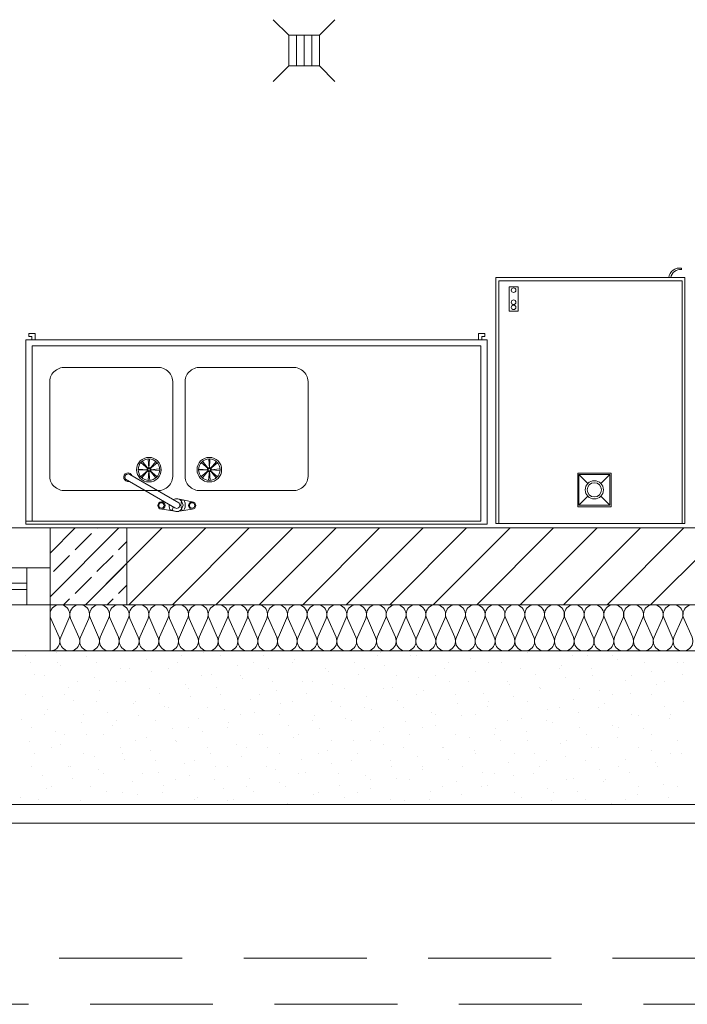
# Model space of a CAD drawing. Header units: inches. Extents: x 382808 to 408593, y -18409 to -9482.
# Tile 8 of 88: x 399198 to 399415, y -17668 to -17347. Entities that reach past the tile are written whole.
import ezdxf

# ---------------------------------------------------------------- set-up
doc = ezdxf.new("R2010")
doc.units = ezdxf.units.IN
doc.header["$LTSCALE"] = 2
doc.header["$MEASUREMENT"] = 0
doc.linetypes.add('Przerywana drobna', pattern=[30, 20, -10])
for name, color, linetype, lineweight in [('!!!LOZAMET_Nr_pióra__6', 161, 'CONTINUOUS', 18), ('!!!LOZAMET_Nr_pióra__8', 133, 'CONTINUOUS', 13), ('!ocieplenie_Nr_pióra__9', 220, 'CONTINUOUS', 0), ('!trzpienie_Nr_pióra__3', 30, 'CONTINUOUS', 35), ('!trzpienie_Nr_pióra__6', 161, 'CONTINUOUS', 18), ('_linie_Nr_pióra__6', 161, 'CONTINUOUS', 18), ('CIENKA_Nr_pióra__23', 212, 'CONTINUOUS', 18), ('CIENKA_Nr_pióra__8', 133, 'CONTINUOUS', 13), ('Okna ARCHICADa_Nr_pióra__8', 133, 'CONTINUOUS', 13), ('Ściany zewnętrzne_Nr_pióra__1', 51, 'CONTINUOUS', 50), ('Ściany zewnętrzne_Nr_pióra__6', 161, 'CONTINUOUS', 18), ('Ściany zewnętrzne_Nr_pióra__7', 161, 'CONTINUOUS', 15), ('Ściany zewnętrzne_Nr_pióra__8', 133, 'CONTINUOUS', 13)]:
    doc.layers.add(name, color=color, linetype=linetype, lineweight=lineweight)

msp = doc.modelspace()

# ---------------------------------------------------------------- linework, layer by layer
at = {"layer": '!!!LOZAMET_Nr_pióra__6', "color": 7, "linetype": 'Continuous', "lineweight": 0}
for p, q in [((399379.32, -17495.07), (399390.13, -17495.07)), ((399379.32, -17505.98), (399379.32, -17495.07)), ((399379.69, -17495.45), (399389.69, -17495.45)), ((399379.69, -17505.45), (399379.69, -17495.45)), ((399379.69, -17495.45), (399382.6, -17498.36)), ((399389.69, -17495.45), (399386.78, -17498.36)), ((399389.69, -17495.45), (399389.69, -17505.45)), ((399390.13, -17495.07), (399390.13, -17505.98)), ((399379.69, -17505.45), (399379.69, -17502.45)), ((399379.69, -17505.45), (399382.6, -17502.54)), ((399389.69, -17505.45), (399386.78, -17502.54)), ((399390.13, -17505.98), (399379.32, -17505.98)), ((399389.69, -17505.45), (399379.69, -17505.45))]:
    msp.add_line(p, q, dxfattribs=at)
for radius in [2.96, 2.32]:
    msp.add_circle((399384.69, -17500.45), radius, dxfattribs=at)
at = {"layer": '!!!LOZAMET_Nr_pióra__8', "color": 7, "linetype": 'Continuous', "lineweight": 0}
for p, q in [((399413.02, -17428.34), (399413.01, -17428.81)), ((399352.64, -17431.38), (399414.14, -17431.38)), ((399352.64, -17511.38), (399352.64, -17431.38)), ((399414.14, -17431.38), (399414.14, -17511.38)), ((399353.64, -17511.38), (399353.64, -17432.4)), ((399353.64, -17432.4), (399413.23, -17432.4)), ((399356.98, -17434.41), (399359.96, -17434.41)), ((399356.98, -17442.27), (399356.98, -17434.41)), ((399359.96, -17434.41), (399359.96, -17442.27)), ((399413.23, -17432.4), (399413.23, -17511.38)), ((399359.96, -17442.27), (399356.98, -17442.27)), ((399199.79, -17511.6), (399199.79, -17451.6)), ((399199.79, -17451.6), (399299.79, -17451.6)), ((399199.79, -17451.6), (399199.79, -17453.6)), ((399200.77, -17449.6), (399200.77, -17450.6)), ((399202.77, -17449.6), (399200.77, -17449.6)), ((399200.77, -17450.6), (399201.77, -17450.6)), ((399201.77, -17450.6), (399201.77, -17451.6)), ((399202.77, -17451.6), (399202.77, -17449.6)), ((399299.79, -17451.6), (399347.06, -17451.6)), ((399349.06, -17449.6), (399347.06, -17449.6)), ((399347.06, -17449.6), (399347.06, -17451.6)), ((399347.06, -17451.6), (399348.06, -17451.6)), ((399349.79, -17451.6), (399347.79, -17451.6)), ((399348.06, -17451.6), (399348.06, -17450.6)), ((399348.06, -17450.6), (399349.06, -17450.6)), ((399349.06, -17449.6), (399349.06, -17450.6)), ((399349.79, -17451.6), (399349.79, -17511.6)), ((399201.79, -17510.6), (399201.79, -17453.6)), ((399201.79, -17453.6), (399297.79, -17453.6)), ((399297.79, -17453.6), (399347.79, -17453.6)), ((399347.79, -17453.6), (399347.79, -17510.6)), ((399242.54, -17460.65), (399212.54, -17460.65)), ((399286.55, -17460.65), (399256.55, -17460.65)), ((399207.54, -17495.65), (399207.54, -17465.65)), ((399247.54, -17495.65), (399247.54, -17465.65)), ((399251.55, -17495.65), (399251.55, -17465.65)), ((399291.55, -17495.65), (399291.55, -17465.65)), ((399239.52, -17493.59), (399237.18, -17491.56)), ((399239.52, -17493.59), (399237.58, -17491.17)), ((399239.81, -17493.47), (399239.6, -17490.38)), ((399239.81, -17493.47), (399239.99, -17490.38)), ((399240.11, -17493.59), (399242.09, -17491.22)), ((399240.11, -17493.59), (399242.51, -17491.64)), ((399259.17, -17493.59), (399256.83, -17491.56)), ((399259.17, -17493.59), (399257.23, -17491.17)), ((399259.46, -17493.47), (399259.24, -17490.38)), ((399259.46, -17493.47), (399259.64, -17490.38)), ((399259.76, -17493.59), (399261.74, -17491.22)), ((399259.76, -17493.59), (399262.16, -17491.64)), ((399249.51, -17504.67), (399233.55, -17495.43)), ((399239.39, -17493.89), (399236.3, -17494.07)), ((399239.39, -17493.89), (399236.31, -17493.68)), ((399239.5, -17494.17), (399237.13, -17496.15)), ((399239.5, -17494.17), (399237.55, -17496.58)), ((399239.81, -17494.31), (399239.58, -17497.39)), ((399239.81, -17494.31), (399240.05, -17497.39)), ((399240.11, -17494.19), (399242.07, -17496.58)), ((399240.11, -17494.19), (399242.47, -17496.19)), ((399240.23, -17493.89), (399243.31, -17493.6)), ((399240.23, -17493.89), (399243.31, -17494.16)), ((399259.04, -17493.89), (399255.95, -17493.68)), ((399259.04, -17493.89), (399255.95, -17494.07)), ((399259.15, -17494.17), (399256.77, -17496.15)), ((399259.15, -17494.17), (399257.2, -17496.58)), ((399259.46, -17494.31), (399259.23, -17497.39)), ((399259.46, -17494.31), (399259.7, -17497.39)), ((399259.75, -17494.19), (399261.72, -17496.58)), ((399259.75, -17494.19), (399262.12, -17496.19)), ((399259.88, -17493.89), (399262.96, -17493.6)), ((399259.88, -17493.89), (399262.96, -17494.16)), ((399232.23, -17497.03), (399248.26, -17506.35)), ((399242.54, -17500.65), (399212.54, -17500.65)), ((399286.55, -17500.65), (399256.55, -17500.65)), ((399243.86, -17504.35), (399244.61, -17504.22)), ((399253.86, -17504.35), (399249.17, -17503.37)), ((399250.43, -17504.13), (399250.9, -17505.44)), ((399250.9, -17505.44), (399250.43, -17506.76)), ((399244.09, -17506.72), (399248.95, -17507.54)), ((399253.86, -17506.74), (399248.95, -17507.54)), ((399199.79, -17511.6), (399199.79, -17509.6)), ((399199.79, -17510.6), (399299.79, -17510.6)), ((399199.79, -17510.6), (399201.79, -17510.6)), ((399299.79, -17511.6), (399199.79, -17511.6)), ((399347.79, -17510.6), (399299.79, -17510.6)), ((399299.79, -17511.6), (399349.79, -17511.6)), ((399414.14, -17511.38), (399352.64, -17511.38)), ((399352.64, -17511.38), (399353.64, -17511.38))]:
    msp.add_line(p, q, dxfattribs=at)
for centre, radius in [((399358.42, -17435.48), 0.745), ((399358.42, -17439.41), 0.745), ((399358.42, -17441.07), 0.745), ((399239.81, -17493.89), 4), ((399259.46, -17493.89), 4), ((399239.81, -17493.89), 3.51), ((399239.79, -17493.9), 0.633), ((399259.46, -17493.89), 3.51), ((399259.44, -17493.9), 0.633), ((399239.81, -17493.89), 0.419), ((399259.46, -17493.89), 0.419), ((399243.86, -17505.54), 1.19), ((399243.86, -17505.54), 0.884), ((399253.86, -17505.54), 1.19), ((399253.86, -17505.54), 0.884)]:
    msp.add_circle(centre, radius, dxfattribs=at)
for centre, radius, start, end in [((399412.34, -17431.72), 3.44, 78.6997, 174.4052), ((399412.56, -17431.79), 3.02, 81.3059, 172.1103), ((399212.22, -17465.33), 4.69, 86.0368, 183.9632), ((399242.87, -17465.33), 4.69, 356.0368, 93.9632), ((399256.23, -17465.33), 4.69, 86.0368, 183.9632), ((399286.88, -17465.33), 4.69, 356.0368, 93.9632), ((399212.22, -17495.98), 4.69, 176.0368, 273.9632), ((399242.87, -17495.98), 4.69, 266.0368, 3.9632), ((399256.23, -17495.98), 4.69, 176.0368, 273.9632), ((399286.88, -17495.98), 4.69, 266.0368, 3.9632)]:
    msp.add_arc(centre, radius, start, end, dxfattribs=at)
for centre, major_axis, ratio, start_param, end_param in [((399233.02, -17496.33), (1.4, 0), 0.99935, 0.3225, 4.96516), ((399233.02, -17496.33), (1.05, 0), 0.99935, 1.045147, 3.862328), ((399247.04, -17505.44), (0, -1.75), 0.400264, 4.597797, 7.520029), ((399248.79, -17505.44), (2.1, 0), 0.99935, 0.676258, 2.107043), ((399248.79, -17505.44), (1.05, 0), 0.99935, 4.185205, 7.552826), ((399248.79, -17505.44), (2.1, 0), 0.99935, 3.96872, 5.606927)]:
    msp.add_ellipse(centre, major_axis=major_axis, ratio=ratio, start_param=start_param, end_param=end_param, dxfattribs=at)
msp.add_ellipse((399250.9, -17505.44), major_axis=(0, -1.75), ratio=0.400264, dxfattribs=at)
at = {"layer": '!ocieplenie_Nr_pióra__9', "color": 7, "linetype": 'Continuous', "lineweight": 0}
for p, q in [((399210.58, -17548.39), (399207.91, -17542.33)), ((399213.8, -17542.33), (399211.12, -17548.39)), ((399217.02, -17548.39), (399214.34, -17542.33)), ((399220.23, -17542.33), (399217.56, -17548.39)), ((399223.45, -17548.39), (399220.77, -17542.33)), ((399226.67, -17542.33), (399223.99, -17548.39)), ((399229.88, -17548.39), (399227.21, -17542.33)), ((399233.1, -17542.33), (399230.42, -17548.39)), ((399236.32, -17548.39), (399233.64, -17542.33)), ((399239.54, -17542.33), (399236.86, -17548.39)), ((399242.75, -17548.39), (399240.08, -17542.33)), ((399245.97, -17542.33), (399243.29, -17548.39)), ((399249.19, -17548.39), (399246.51, -17542.33)), ((399252.4, -17542.33), (399249.73, -17548.39)), ((399255.62, -17548.39), (399252.94, -17542.33)), ((399258.84, -17542.33), (399256.16, -17548.39)), ((399262.05, -17548.39), (399259.38, -17542.33)), ((399265.27, -17542.33), (399262.59, -17548.39)), ((399268.49, -17548.39), (399265.81, -17542.33)), ((399271.71, -17542.33), (399269.03, -17548.39)), ((399274.92, -17548.39), (399272.25, -17542.33)), ((399278.14, -17542.33), (399275.46, -17548.39)), ((399281.36, -17548.39), (399278.68, -17542.33)), ((399284.57, -17542.33), (399281.9, -17548.39)), ((399287.79, -17548.39), (399285.11, -17542.33)), ((399291.01, -17542.33), (399288.33, -17548.39)), ((399294.22, -17548.39), (399291.55, -17542.33)), ((399297.44, -17542.33), (399294.76, -17548.39)), ((399300.66, -17548.39), (399297.98, -17542.33)), ((399303.87, -17542.33), (399301.2, -17548.39)), ((399307.09, -17548.39), (399304.42, -17542.33)), ((399310.31, -17542.33), (399307.63, -17548.39)), ((399313.53, -17548.39), (399310.85, -17542.33)), ((399316.74, -17542.33), (399314.07, -17548.39)), ((399319.96, -17548.39), (399317.28, -17542.33)), ((399323.18, -17542.33), (399320.5, -17548.39)), ((399326.39, -17548.39), (399323.72, -17542.33)), ((399329.61, -17542.33), (399326.93, -17548.39)), ((399332.83, -17548.39), (399330.15, -17542.33)), ((399336.04, -17542.33), (399333.37, -17548.39)), ((399339.26, -17548.39), (399336.59, -17542.33)), ((399342.48, -17542.33), (399339.8, -17548.39)), ((399345.7, -17548.39), (399343.02, -17542.33)), ((399348.91, -17542.33), (399346.24, -17548.39)), ((399352.13, -17548.39), (399349.45, -17542.33)), ((399355.35, -17542.33), (399352.67, -17548.39)), ((399358.56, -17548.39), (399355.89, -17542.33)), ((399361.78, -17542.33), (399359.1, -17548.39)), ((399365, -17548.39), (399362.32, -17542.33)), ((399368.21, -17542.33), (399365.54, -17548.39)), ((399371.43, -17548.39), (399368.76, -17542.33)), ((399374.65, -17542.33), (399371.97, -17548.39)), ((399377.87, -17548.39), (399375.19, -17542.33)), ((399381.08, -17542.33), (399378.41, -17548.39)), ((399384.3, -17548.39), (399381.62, -17542.33)), ((399387.52, -17542.33), (399384.84, -17548.39)), ((399390.73, -17548.39), (399388.06, -17542.33)), ((399393.95, -17542.33), (399391.27, -17548.39)), ((399397.17, -17548.39), (399394.49, -17542.33)), ((399400.38, -17542.33), (399397.71, -17548.39)), ((399403.6, -17548.39), (399400.92, -17542.33)), ((399406.82, -17542.33), (399404.14, -17548.39)), ((399410.04, -17548.39), (399407.36, -17542.33)), ((399413.25, -17542.33), (399410.58, -17548.39)), ((399416.47, -17548.39), (399413.79, -17542.33))]:
    msp.add_line(p, q, dxfattribs=at)
for centre, start_param, end_param in [((399210.85, -17541.05), 5.870392, 9.837571), ((399217.29, -17541.05), 5.870392, 9.837571), ((399223.72, -17541.05), 5.870392, 9.837571), ((399230.15, -17541.05), 5.870392, 9.837571), ((399236.59, -17541.05), 5.870392, 9.837571), ((399243.02, -17541.05), 5.870392, 9.837571), ((399249.46, -17541.05), 5.870392, 9.837571), ((399255.89, -17541.05), 5.870392, 9.837571), ((399262.32, -17541.05), 5.870392, 9.837571), ((399268.76, -17541.05), 5.870392, 9.837571), ((399275.19, -17541.05), 5.870392, 9.837571), ((399281.63, -17541.05), 5.870392, 9.837571), ((399288.06, -17541.05), 5.870392, 9.837571), ((399294.49, -17541.05), 5.870392, 9.837571), ((399300.93, -17541.05), 5.870392, 9.837571), ((399307.36, -17541.05), 5.870392, 9.837571), ((399313.8, -17541.05), 5.870392, 9.837571), ((399320.23, -17541.05), 5.870392, 9.837571), ((399326.66, -17541.05), 5.870392, 9.837571), ((399333.1, -17541.05), 5.870392, 9.837571), ((399339.53, -17541.05), 5.870392, 9.837571), ((399345.97, -17541.05), 5.870392, 9.837571), ((399352.4, -17541.05), 5.870392, 9.837571), ((399358.83, -17541.05), 5.870392, 9.837571), ((399365.27, -17541.05), 5.870392, 9.837571), ((399371.7, -17541.05), 5.870392, 9.837571), ((399378.14, -17541.05), 5.870392, 9.837571), ((399384.57, -17541.05), 5.870392, 9.837571), ((399391, -17541.05), 5.870392, 9.837571), ((399397.44, -17541.05), 5.870392, 9.837571), ((399403.87, -17541.05), 5.870392, 9.837571), ((399410.31, -17541.05), 5.870392, 9.837571), ((399416.74, -17541.05), 5.870392, 9.837571), ((399207.64, -17549.67), 4.712389, 6.695978), ((399214.07, -17549.67), 2.728799, 6.695978), ((399220.5, -17549.67), 2.728799, 6.695978), ((399226.94, -17549.67), 2.728799, 6.695978), ((399233.37, -17549.67), 2.728799, 6.695978), ((399239.81, -17549.67), 2.728799, 6.695978), ((399246.24, -17549.67), 2.728799, 6.695978), ((399252.67, -17549.67), 2.728799, 6.695978), ((399259.11, -17549.67), 2.728799, 6.695978), ((399265.54, -17549.67), 2.728799, 6.695978), ((399271.98, -17549.67), 2.728799, 6.695978), ((399278.41, -17549.67), 2.728799, 6.695978), ((399284.84, -17549.67), 2.728799, 6.695978), ((399291.28, -17549.67), 2.728799, 6.695978), ((399297.71, -17549.67), 2.728799, 6.695978), ((399304.15, -17549.67), 2.728799, 6.695978), ((399310.58, -17549.67), 2.728799, 6.695978), ((399317.01, -17549.67), 2.728799, 6.695978), ((399323.45, -17549.67), 2.728799, 6.695978), ((399329.88, -17549.67), 2.728799, 6.695978), ((399336.32, -17549.67), 2.728799, 6.695978), ((399342.75, -17549.67), 2.728799, 6.695978), ((399349.18, -17549.67), 2.728799, 6.695978), ((399355.62, -17549.67), 2.728799, 6.695978), ((399362.05, -17549.67), 2.728799, 6.695978), ((399368.48, -17549.67), 2.728799, 6.695978), ((399374.92, -17549.67), 2.728799, 6.695978), ((399381.35, -17549.67), 2.728799, 6.695978), ((399387.79, -17549.67), 2.728799, 6.695978), ((399394.22, -17549.67), 2.728799, 6.695978), ((399400.65, -17549.67), 2.728799, 6.695978), ((399407.09, -17549.67), 2.728799, 6.695978), ((399413.52, -17549.67), 2.728799, 6.695978)]:
    msp.add_ellipse(centre, major_axis=(3.22, 0), ratio=0.991674, start_param=start_param, end_param=end_param, dxfattribs=at)
at = {"layer": '!trzpienie_Nr_pióra__3', "color": 7, "linetype": 'Continuous', "lineweight": 0}
for p, q in [((399232.64, -17512.86), (399207.64, -17512.86)), ((399207.64, -17512.86), (399207.64, -17537.86)), ((399232.64, -17537.86), (399232.64, -17512.86)), ((399207.64, -17537.86), (399232.64, -17537.86))]:
    msp.add_line(p, q, dxfattribs=at)
at = {"layer": '!trzpienie_Nr_pióra__6', "color": 7, "linetype": 'Continuous', "lineweight": 0}
for p, q in [((399207.64, -17521.08), (399215.86, -17512.86)), ((399207.64, -17535.22), (399230, -17512.86)), ((399208.71, -17512.93), (399208.79, -17512.86)), ((399215.78, -17520), (399221.09, -17514.7)), ((399222.86, -17512.93), (399222.93, -17512.86)), ((399229.93, -17520), (399232.64, -17517.29)), ((399208.71, -17527.07), (399214.02, -17521.77)), ((399222.86, -17527.07), (399228.16, -17521.77)), ((399219.14, -17537.86), (399232.64, -17524.36)), ((399215.78, -17534.14), (399221.09, -17528.84)), ((399229.93, -17534.14), (399232.64, -17531.43)), ((399212.07, -17537.86), (399214.02, -17535.91)), ((399226.21, -17537.86), (399228.16, -17535.91)), ((399209.64, -17553.47), (399209.64, -17553.47)), ((399257.53, -17553.49), (399257.53, -17553.49)), ((399314.98, -17553.44), (399314.98, -17553.44)), ((399362.87, -17553.46), (399362.87, -17553.46)), ((399199.52, -17554.45), (399199.52, -17554.45)), ((399201.18, -17556.55), (399201.18, -17556.55)), ((399210.13, -17556.57), (399210.13, -17556.57)), ((399219.6, -17554.52), (399219.6, -17554.52)), ((399222.86, -17556.57), (399222.86, -17556.57)), ((399239.11, -17555.51), (399239.11, -17555.51)), ((399249.07, -17556.57), (399249.07, -17556.57)), ((399250.43, -17554.45), (399250.43, -17554.45)), ((399263.16, -17554.45), (399263.16, -17554.45)), ((399273.77, -17556.57), (399273.77, -17556.57)), ((399277.05, -17554.47), (399277.05, -17554.47)), ((399286.5, -17556.57), (399286.5, -17556.57)), ((399287.01, -17555.53), (399287.01, -17555.53)), ((399306.52, -17556.52), (399306.52, -17556.52)), ((399314.07, -17554.45), (399314.07, -17554.45)), ((399324.94, -17554.49), (399324.94, -17554.49)), ((399326.8, -17554.45), (399326.8, -17554.45)), ((399337.41, -17556.57), (399337.41, -17556.57)), ((399344.45, -17555.48), (399344.45, -17555.48)), ((399350.14, -17556.57), (399350.14, -17556.57)), ((399354.42, -17556.54), (399354.42, -17556.54)), ((399377.71, -17554.45), (399377.71, -17554.45)), ((399382.39, -17554.44), (399382.39, -17554.44)), ((399390.44, -17554.45), (399390.44, -17554.45)), ((399392.35, -17555.5), (399392.35, -17555.5)), ((399401.05, -17556.57), (399401.05, -17556.57)), ((399411.86, -17556.48), (399411.86, -17556.48)), ((399413.77, -17556.57), (399413.77, -17556.57)), ((399211.14, -17557.6), (399211.14, -17557.6)), ((399230.66, -17558.59), (399230.66, -17558.59)), ((399233.46, -17558.69), (399233.46, -17558.69)), ((399240.62, -17559.64), (399240.62, -17559.64)), ((399246.19, -17558.69), (399246.19, -17558.69)), ((399268.59, -17557.55), (399268.59, -17557.55)), ((399278.55, -17558.61), (399278.55, -17558.61)), ((399297.1, -17558.69), (399297.1, -17558.69)), ((399298.06, -17559.59), (399298.06, -17559.59)), ((399309.83, -17558.69), (399309.83, -17558.69)), ((399316.48, -17557.57), (399316.48, -17557.57)), ((399336, -17558.56), (399336, -17558.56)), ((399345.96, -17559.61), (399345.96, -17559.61)), ((399360.74, -17558.69), (399360.74, -17558.69)), ((399373.47, -17558.69), (399373.47, -17558.69)), ((399373.93, -17557.52), (399373.93, -17557.52)), ((399383.89, -17558.58), (399383.89, -17558.58)), ((399403.41, -17559.56), (399403.41, -17559.56)), ((399202.68, -17560.68), (399202.68, -17560.68)), ((399205.89, -17560.81), (399205.89, -17560.81)), ((399216.49, -17562.93), (399216.49, -17562.93)), ((399222.2, -17561.67), (399222.2, -17561.67)), ((399229.22, -17562.93), (399229.22, -17562.93)), ((399232.16, -17562.72), (399232.16, -17562.72)), ((399251.67, -17563.71), (399251.67, -17563.71)), ((399256.8, -17560.81), (399256.8, -17560.81)), ((399260.13, -17560.63), (399260.13, -17560.63)), ((399269.53, -17560.81), (399269.53, -17560.81)), ((399270.09, -17561.69), (399270.09, -17561.69)), ((399280.13, -17562.93), (399280.13, -17562.93)), ((399289.61, -17562.67), (399289.61, -17562.67)), ((399292.86, -17562.93), (399292.86, -17562.93)), ((399299.57, -17563.73), (399299.57, -17563.73)), ((399308.03, -17560.65), (399308.03, -17560.65)), ((399320.44, -17560.81), (399320.44, -17560.81)), ((399327.54, -17561.64), (399327.54, -17561.64)), ((399333.16, -17560.81), (399333.16, -17560.81)), ((399337.5, -17562.69), (399337.5, -17562.69)), ((399343.77, -17562.93), (399343.77, -17562.93)), ((399356.5, -17562.93), (399356.5, -17562.93)), ((399357.02, -17563.68), (399357.02, -17563.68)), ((399365.47, -17560.6), (399365.47, -17560.6)), ((399375.44, -17561.66), (399375.44, -17561.66)), ((399384.08, -17560.81), (399384.08, -17560.81)), ((399394.95, -17562.64), (399394.95, -17562.64)), ((399396.8, -17560.81), (399396.8, -17560.81)), ((399404.91, -17563.7), (399404.91, -17563.7)), ((399407.41, -17562.93), (399407.41, -17562.93)), ((399413.37, -17560.62), (399413.37, -17560.62)), ((399213.74, -17564.74), (399213.74, -17564.74)), ((399223.7, -17565.8), (399223.7, -17565.8)), ((399239.83, -17565.05), (399239.83, -17565.05)), ((399243.22, -17566.79), (399243.22, -17566.79)), ((399252.55, -17565.05), (399252.55, -17565.05)), ((399261.64, -17564.76), (399261.64, -17564.76)), ((399281.15, -17565.75), (399281.15, -17565.75)), ((399291.11, -17566.81), (399291.11, -17566.81)), ((399303.47, -17565.05), (399303.47, -17565.05)), ((399316.19, -17565.05), (399316.19, -17565.05)), ((399319.08, -17564.71), (399319.08, -17564.71)), ((399329.05, -17565.77), (399329.05, -17565.77)), ((399348.56, -17566.76), (399348.56, -17566.76)), ((399366.98, -17564.73), (399366.98, -17564.73)), ((399367.11, -17565.05), (399367.11, -17565.05)), ((399379.83, -17565.05), (399379.83, -17565.05)), ((399386.49, -17565.72), (399386.49, -17565.72)), ((399396.45, -17566.78), (399396.45, -17566.78)), ((399199.52, -17567.17), (399199.52, -17567.17)), ((399205.28, -17567.82), (399205.28, -17567.82)), ((399212.25, -17567.17), (399212.25, -17567.17)), ((399215.25, -17568.88), (399215.25, -17568.88)), ((399222.86, -17569.3), (399222.86, -17569.3)), ((399234.76, -17569.86), (399234.76, -17569.86)), ((399235.58, -17569.3), (399235.58, -17569.3)), ((399253.18, -17567.84), (399253.18, -17567.84)), ((399263.16, -17567.17), (399263.16, -17567.17)), ((399272.69, -17568.83), (399272.69, -17568.83)), ((399275.89, -17567.17), (399275.89, -17567.17)), ((399282.65, -17569.88), (399282.65, -17569.88)), ((399286.5, -17569.3), (399286.5, -17569.3)), ((399299.22, -17569.3), (399299.22, -17569.3)), ((399310.63, -17567.79), (399310.63, -17567.79)), ((399320.59, -17568.85), (399320.59, -17568.85)), ((399326.8, -17567.17), (399326.8, -17567.17)), ((399339.53, -17567.17), (399339.53, -17567.17)), ((399340.1, -17569.83), (399340.1, -17569.83)), ((399350.14, -17569.3), (399350.14, -17569.3)), ((399358.52, -17567.81), (399358.52, -17567.81)), ((399362.86, -17569.3), (399362.86, -17569.3)), ((399378.04, -17568.8), (399378.04, -17568.8)), ((399388, -17569.85), (399388, -17569.85)), ((399390.44, -17567.17), (399390.44, -17567.17)), ((399403.17, -17567.17), (399403.17, -17567.17)), ((399413.77, -17569.3), (399413.77, -17569.3)), ((399206.79, -17571.96), (399206.79, -17571.96)), ((399226.3, -17572.94), (399226.3, -17572.94)), ((399244.72, -17570.92), (399244.72, -17570.92)), ((399246.19, -17571.42), (399246.19, -17571.42)), ((399258.92, -17571.42), (399258.92, -17571.42)), ((399264.24, -17571.91), (399264.24, -17571.91)), ((399274.2, -17572.96), (399274.2, -17572.96)), ((399302.17, -17570.87), (399302.17, -17570.87)), ((399309.83, -17571.42), (399309.83, -17571.42)), ((399312.13, -17571.93), (399312.13, -17571.93)), ((399322.56, -17571.42), (399322.56, -17571.42)), ((399331.64, -17572.91), (399331.64, -17572.91)), ((399350.06, -17570.89), (399350.06, -17570.89)), ((399369.58, -17571.88), (399369.58, -17571.88)), ((399373.47, -17571.42), (399373.47, -17571.42)), ((399379.54, -17572.93), (399379.54, -17572.93)), ((399386.2, -17571.42), (399386.2, -17571.42)), ((399407.51, -17570.84), (399407.51, -17570.84)), ((399198.33, -17575.04), (399198.33, -17575.04)), ((399205.89, -17573.54), (399205.89, -17573.54)), ((399217.85, -17576.02), (399217.85, -17576.02)), ((399218.61, -17573.54), (399218.61, -17573.54)), ((399229.22, -17575.66), (399229.22, -17575.66)), ((399236.26, -17574), (399236.26, -17574)), ((399241.95, -17575.66), (399241.95, -17575.66)), ((399255.78, -17574.98), (399255.78, -17574.98)), ((399265.74, -17576.04), (399265.74, -17576.04)), ((399269.53, -17573.54), (399269.53, -17573.54)), ((399282.25, -17573.54), (399282.25, -17573.54)), ((399292.86, -17575.66), (399292.86, -17575.66)), ((399293.71, -17573.95), (399293.71, -17573.95)), ((399303.67, -17575), (399303.67, -17575)), ((399305.59, -17575.66), (399305.59, -17575.66)), ((399323.19, -17575.99), (399323.19, -17575.99)), ((399333.16, -17573.54), (399333.16, -17573.54)), ((399341.61, -17573.97), (399341.61, -17573.97)), ((399345.89, -17573.54), (399345.89, -17573.54)), ((399356.5, -17575.66), (399356.5, -17575.66)), ((399361.12, -17574.95), (399361.12, -17574.95)), ((399369.23, -17575.66), (399369.23, -17575.66)), ((399371.08, -17576.01), (399371.08, -17576.01)), ((399396.8, -17573.54), (399396.8, -17573.54)), ((399399.05, -17573.92), (399399.05, -17573.92)), ((399409.02, -17574.97), (399409.02, -17574.97)), ((399409.53, -17573.54), (399409.53, -17573.54)), ((399201.64, -17577.78), (399201.64, -17577.78)), ((399209.39, -17579.1), (399209.39, -17579.1)), ((399227.81, -17577.08), (399227.81, -17577.08)), ((399247.32, -17578.06), (399247.32, -17578.06)), ((399252.55, -17577.78), (399252.55, -17577.78)), ((399257.28, -17579.12), (399257.28, -17579.12)), ((399265.28, -17577.78), (399265.28, -17577.78)), ((399285.25, -17577.03), (399285.25, -17577.03)), ((399295.22, -17578.08), (399295.22, -17578.08)), ((399314.73, -17579.07), (399314.73, -17579.07)), ((399316.19, -17577.78), (399316.19, -17577.78)), ((399328.92, -17577.78), (399328.92, -17577.78)), ((399333.15, -17577.05), (399333.15, -17577.05)), ((399352.66, -17578.03), (399352.66, -17578.03)), ((399362.63, -17579.09), (399362.63, -17579.09)), ((399379.83, -17577.78), (399379.83, -17577.78)), ((399390.6, -17577), (399390.6, -17577)), ((399392.56, -17577.78), (399392.56, -17577.78)), ((399400.56, -17578.05), (399400.56, -17578.05)), ((399200.93, -17582.18), (399200.93, -17582.18)), ((399212.25, -17579.9), (399212.25, -17579.9)), ((399219.35, -17580.16), (399219.35, -17580.16)), ((399224.98, -17579.9), (399224.98, -17579.9)), ((399235.58, -17582.02), (399235.58, -17582.02)), ((399238.86, -17581.14), (399238.86, -17581.14)), ((399248.31, -17582.02), (399248.31, -17582.02)), ((399248.83, -17582.2), (399248.83, -17582.2)), ((399275.89, -17579.9), (399275.89, -17579.9)), ((399276.8, -17580.1), (399276.8, -17580.1)), ((399286.76, -17581.16), (399286.76, -17581.16)), ((399288.62, -17579.9), (399288.62, -17579.9)), ((399299.22, -17582.02), (399299.22, -17582.02)), ((399306.27, -17582.15), (399306.27, -17582.15)), ((399311.95, -17582.02), (399311.95, -17582.02)), ((399324.69, -17580.12), (399324.69, -17580.12)), ((399339.53, -17579.9), (399339.53, -17579.9)), ((399344.21, -17581.11), (399344.21, -17581.11)), ((399352.26, -17579.9), (399352.26, -17579.9)), ((399354.17, -17582.17), (399354.17, -17582.17)), ((399362.86, -17582.02), (399362.86, -17582.02)), ((399375.59, -17582.02), (399375.59, -17582.02)), ((399382.14, -17580.07), (399382.14, -17580.07)), ((399392.1, -17581.13), (399392.1, -17581.13)), ((399403.17, -17579.9), (399403.17, -17579.9)), ((399411.62, -17582.11), (399411.62, -17582.11)), ((399208.01, -17584.15), (399208.01, -17584.15)), ((399210.89, -17583.23), (399210.89, -17583.23)), ((399230.41, -17584.22), (399230.41, -17584.22)), ((399240.37, -17585.28), (399240.37, -17585.28)), ((399258.92, -17584.15), (399258.92, -17584.15)), ((399268.34, -17583.18), (399268.34, -17583.18)), ((399271.65, -17584.15), (399271.65, -17584.15)), ((399278.3, -17584.24), (399278.3, -17584.24)), ((399297.82, -17585.22), (399297.82, -17585.22)), ((399316.24, -17583.2), (399316.24, -17583.2)), ((399322.56, -17584.15), (399322.56, -17584.15)), ((399335.29, -17584.15), (399335.29, -17584.15)), ((399335.75, -17584.19), (399335.75, -17584.19)), ((399345.71, -17585.24), (399345.71, -17585.24)), ((399373.68, -17583.15), (399373.68, -17583.15)), ((399383.64, -17584.21), (399383.64, -17584.21)), ((399386.2, -17584.15), (399386.2, -17584.15)), ((399398.93, -17584.15), (399398.93, -17584.15)), ((399403.16, -17585.19), (399403.16, -17585.19)), ((399202.44, -17586.31), (399202.44, -17586.31)), ((399218.61, -17586.27), (399218.61, -17586.27)), ((399221.95, -17587.3), (399221.95, -17587.3)), ((399231.34, -17586.27), (399231.34, -17586.27)), ((399231.91, -17588.35), (399231.91, -17588.35)), ((399241.95, -17588.39), (399241.95, -17588.39)), ((399251.43, -17589.34), (399251.43, -17589.34)), ((399254.68, -17588.39), (399254.68, -17588.39)), ((399259.88, -17586.26), (399259.88, -17586.26)), ((399269.84, -17587.32), (399269.84, -17587.32)), ((399282.25, -17586.27), (399282.25, -17586.27)), ((399289.36, -17588.3), (399289.36, -17588.3)), ((399294.98, -17586.27), (399294.98, -17586.27)), ((399299.32, -17589.36), (399299.32, -17589.36)), ((399305.59, -17588.39), (399305.59, -17588.39)), ((399307.78, -17586.28), (399307.78, -17586.28)), ((399318.32, -17588.39), (399318.32, -17588.39)), ((399327.29, -17587.27), (399327.29, -17587.27)), ((399337.25, -17588.32), (399337.25, -17588.32)), ((399345.89, -17586.27), (399345.89, -17586.27)), ((399356.77, -17589.31), (399356.77, -17589.31)), ((399358.62, -17586.27), (399358.62, -17586.27)), ((399365.22, -17586.23), (399365.22, -17586.23)), ((399369.23, -17588.39), (399369.23, -17588.39)), ((399375.19, -17587.29), (399375.19, -17587.29)), ((399381.96, -17588.39), (399381.96, -17588.39)), ((399394.7, -17588.27), (399394.7, -17588.27)), ((399404.66, -17589.33), (399404.66, -17589.33)), ((399409.53, -17586.27), (399409.53, -17586.27)), ((399413.12, -17586.25), (399413.12, -17586.25)), ((399201.64, -17590.51), (399201.64, -17590.51)), ((399213.49, -17590.38), (399213.49, -17590.38)), ((399214.37, -17590.51), (399214.37, -17590.51)), ((399223.45, -17591.43), (399223.45, -17591.43)), ((399242.97, -17592.42), (399242.97, -17592.42)), ((399261.39, -17590.4), (399261.39, -17590.4)), ((399265.28, -17590.51), (399265.28, -17590.51)), ((399278.01, -17590.51), (399278.01, -17590.51)), ((399280.9, -17591.38), (399280.9, -17591.38)), ((399290.86, -17592.44), (399290.86, -17592.44)), ((399318.83, -17590.34), (399318.83, -17590.34)), ((399328.8, -17591.4), (399328.8, -17591.4)), ((399328.92, -17590.51), (399328.92, -17590.51)), ((399341.65, -17590.51), (399341.65, -17590.51)), ((399348.31, -17592.39), (399348.31, -17592.39)), ((399366.73, -17590.36), (399366.73, -17590.36)), ((399386.24, -17591.35), (399386.24, -17591.35)), ((399392.56, -17590.51), (399392.56, -17590.51)), ((399396.21, -17592.41), (399396.21, -17592.41)), ((399405.29, -17590.51), (399405.29, -17590.51)), ((399205.03, -17593.45), (399205.03, -17593.45)), ((399215, -17594.51), (399215, -17594.51)), ((399224.98, -17592.63), (399224.98, -17592.63)), ((399234.51, -17595.5), (399234.51, -17595.5)), ((399237.71, -17592.63), (399237.71, -17592.63)), ((399248.31, -17594.75), (399248.31, -17594.75)), ((399252.93, -17593.47), (399252.93, -17593.47)), ((399261.04, -17594.75), (399261.04, -17594.75)), ((399272.44, -17594.46), (399272.44, -17594.46)), ((399282.41, -17595.52), (399282.41, -17595.52)), ((399288.62, -17592.63), (399288.62, -17592.63)), ((399301.34, -17592.63), (399301.34, -17592.63)), ((399310.38, -17593.42), (399310.38, -17593.42)), ((399311.95, -17594.75), (399311.95, -17594.75)), ((399320.34, -17594.48), (399320.34, -17594.48)), ((399324.68, -17594.75), (399324.68, -17594.75)), ((399339.85, -17595.46), (399339.85, -17595.46)), ((399352.26, -17592.63), (399352.26, -17592.63)), ((399358.27, -17593.44), (399358.27, -17593.44)), ((399364.98, -17592.63), (399364.98, -17592.63)), ((399375.59, -17594.75), (399375.59, -17594.75)), ((399377.79, -17594.43), (399377.79, -17594.43)), ((399387.75, -17595.48), (399387.75, -17595.48)), ((399388.32, -17594.75), (399388.32, -17594.75)), ((399206.54, -17597.59), (399206.54, -17597.59)), ((399208.01, -17596.87), (399208.01, -17596.87)), ((399220.73, -17596.87), (399220.73, -17596.87)), ((399226.05, -17598.57), (399226.05, -17598.57)), ((399231.34, -17598.99), (399231.34, -17598.99)), ((399244.07, -17598.99), (399244.07, -17598.99)), ((399244.47, -17596.55), (399244.47, -17596.55)), ((399263.99, -17597.54), (399263.99, -17597.54)), ((399271.65, -17596.87), (399271.65, -17596.87)), ((399273.95, -17598.59), (399273.95, -17598.59)), ((399284.37, -17596.87), (399284.37, -17596.87)), ((399294.98, -17598.99), (399294.98, -17598.99)), ((399301.92, -17596.5), (399301.92, -17596.5)), ((399307.71, -17598.99), (399307.71, -17598.99)), ((399311.88, -17597.56), (399311.88, -17597.56)), ((399331.4, -17598.54), (399331.4, -17598.54)), ((399335.29, -17596.87), (399335.29, -17596.87)), ((399348.01, -17596.87), (399348.01, -17596.87)), ((399349.82, -17596.52), (399349.82, -17596.52)), ((399358.62, -17598.99), (399358.62, -17598.99)), ((399369.33, -17597.51), (399369.33, -17597.51)), ((399371.35, -17598.99), (399371.35, -17598.99)), ((399379.29, -17598.56), (399379.29, -17598.56)), ((399398.93, -17596.87), (399398.93, -17596.87)), ((399407.26, -17596.47), (399407.26, -17596.47)), ((399411.65, -17596.87), (399411.65, -17596.87)), ((399198.08, -17600.67), (399198.08, -17600.67)), ((399203.76, -17601.12), (399203.76, -17601.12)), ((399217.6, -17601.65), (399217.6, -17601.65)), ((399236.02, -17599.63), (399236.02, -17599.63)), ((399254.68, -17601.12), (399254.68, -17601.12)), ((399255.53, -17600.62), (399255.53, -17600.62)), ((399265.49, -17601.67), (399265.49, -17601.67)), ((399267.4, -17601.12), (399267.4, -17601.12)), ((399293.46, -17599.58), (399293.46, -17599.58)), ((399303.42, -17600.64), (399303.42, -17600.64)), ((399318.32, -17601.12), (399318.32, -17601.12)), ((399322.94, -17601.62), (399322.94, -17601.62)), ((399331.04, -17601.12), (399331.04, -17601.12)), ((399341.36, -17599.6), (399341.36, -17599.6)), ((399360.87, -17600.58), (399360.87, -17600.58)), ((399370.83, -17601.64), (399370.83, -17601.64)), ((399381.96, -17601.12), (399381.96, -17601.12)), ((399394.68, -17601.12), (399394.68, -17601.12)), ((399398.81, -17599.55), (399398.81, -17599.55)), ((399408.77, -17600.6), (399408.77, -17600.6)), ((399227.56, -17602.71), (399227.56, -17602.71)), ((399285.01, -17602.66), (399285.01, -17602.66)), ((399332.9, -17602.68), (399332.9, -17602.68)), ((399390.35, -17602.63), (399390.35, -17602.63))]:
    msp.add_line(p, q, dxfattribs=at)
at = {"layer": '_linie_Nr_pióra__6', "color": 7, "linetype": 'Continuous', "lineweight": 0}
for p, q in [((399285.27, -17352.5), (399280.24, -17347.47)), ((399295.27, -17352.5), (399300.31, -17347.47)), ((399295.27, -17352.5), (399285.27, -17352.5)), ((399285.27, -17352.5), (399285.27, -17362.5)), ((399287.77, -17352.5), (399287.77, -17362.5)), ((399290.27, -17352.5), (399290.27, -17362.5)), ((399292.77, -17352.5), (399292.77, -17362.5)), ((399295.27, -17362.5), (399295.27, -17352.5)), ((399285.27, -17362.5), (399280.24, -17367.54)), ((399285.27, -17362.5), (399295.27, -17362.5)), ((399295.27, -17362.5), (399300.31, -17367.54))]:
    msp.add_line(p, q, dxfattribs=at)
at = {"layer": 'CIENKA_Nr_pióra__23', "color": 7, "linetype": 'Przerywana drobna', "lineweight": 0}
for p, q in [((398850.64, -17652.86), (399905.64, -17652.86)), ((399920.64, -17667.86), (398835.64, -17667.86))]:
    msp.add_line(p, q, dxfattribs=at)
at = {"layer": 'CIENKA_Nr_pióra__8', "color": 7, "linetype": 'Continuous', "lineweight": 0}
msp.add_line((398990.64, -17512.86), (399207.64, -17512.86), dxfattribs=at)
at = {"layer": 'Okna ARCHICADa_Nr_pióra__8', "color": 7, "linetype": 'Continuous', "lineweight": 0}
for p, q in [((399207.64, -17525.86), (398977.64, -17525.86)), ((399200.14, -17537.86), (399200.14, -17525.86)), ((399200.14, -17530.86), (398972.64, -17530.86)), ((399200.14, -17532.86), (398970.64, -17532.86)), ((399207.64, -17537.86), (398965.64, -17537.86))]:
    msp.add_line(p, q, dxfattribs=at)
at = {"layer": 'Ściany zewnętrzne_Nr_pióra__1', "color": 7, "linetype": 'Continuous', "lineweight": 0}
for p, q in [((399207.64, -17512.86), (399207.64, -17552.86)), ((399548.64, -17512.86), (399207.64, -17512.86)), ((399207.64, -17552.86), (399548.64, -17552.86))]:
    msp.add_line(p, q, dxfattribs=at)
at = {"layer": 'Ściany zewnętrzne_Nr_pióra__6', "color": 7, "linetype": 'Continuous', "lineweight": 0}
for p, q in [((398900.64, -17602.86), (399705.64, -17602.86)), ((398894.64, -17608.86), (399699.64, -17608.86))]:
    msp.add_line(p, q, dxfattribs=at)
at = {"layer": 'Ściany zewnętrzne_Nr_pióra__7', "color": 7, "linetype": 'Continuous', "lineweight": 0}
for p, q in [((399207.64, -17521.08), (399215.86, -17512.86)), ((399207.64, -17535.22), (399230, -17512.86)), ((399219.14, -17537.86), (399244.14, -17512.86)), ((399233.28, -17537.86), (399258.28, -17512.86)), ((399247.43, -17537.86), (399272.43, -17512.86)), ((399261.57, -17537.86), (399286.57, -17512.86)), ((399275.71, -17537.86), (399300.71, -17512.86)), ((399289.85, -17537.86), (399314.85, -17512.86)), ((399303.99, -17537.86), (399328.99, -17512.86)), ((399318.14, -17537.86), (399343.14, -17512.86)), ((399332.28, -17537.86), (399357.28, -17512.86)), ((399346.42, -17537.86), (399371.42, -17512.86)), ((399360.56, -17537.86), (399385.56, -17512.86)), ((399374.71, -17537.86), (399399.71, -17512.86)), ((399388.85, -17537.86), (399413.85, -17512.86)), ((399402.99, -17537.86), (399427.99, -17512.86)), ((399548.64, -17537.86), (399207.64, -17537.86))]:
    msp.add_line(p, q, dxfattribs=at)
at = {"layer": 'Ściany zewnętrzne_Nr_pióra__8', "color": 7, "linetype": 'Continuous', "lineweight": 0}
for p, q in [((399027.64, -17512.86), (399207.64, -17512.86)), ((399207.64, -17552.86), (398951.14, -17552.86))]:
    msp.add_line(p, q, dxfattribs=at)

doc.saveas('drawing.dxf')
